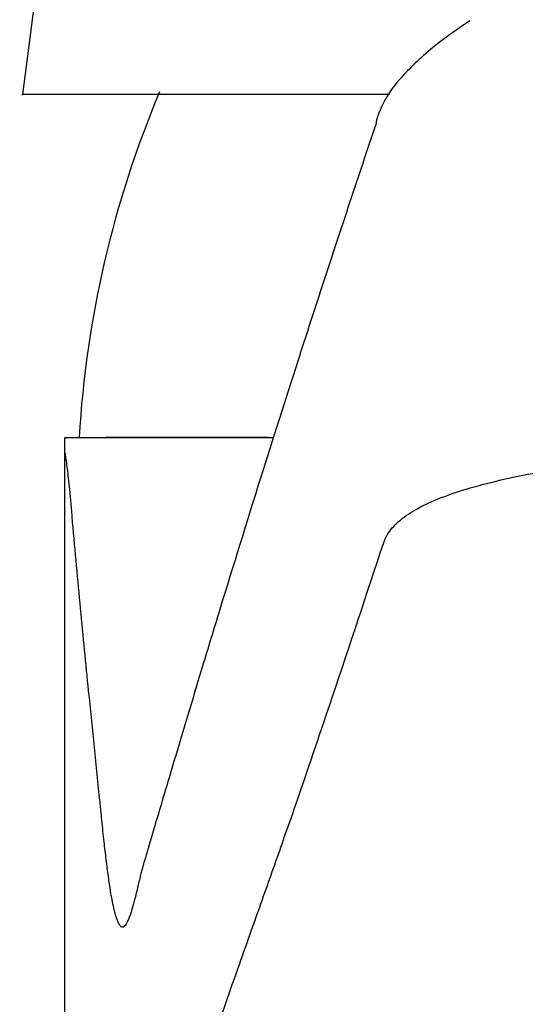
# Model space of a CAD drawing. Header units: millimetres. Extents: x 4059.12 to 4059.17, y 1760.431 to 1760.553.
# Tile 2 of 7: x 4059.12 to 4059.132, y 1760.479 to 1760.502. Entities that reach past the tile are written whole.
import ezdxf

# ---------------------------------------------------------------- set-up
doc = ezdxf.new("R2010")
doc.units = ezdxf.units.MM
doc.layers.add('SANINDUSA', color=3, linetype='Continuous')

msp = doc.modelspace()

# ---------------------------------------------------------------- linework, layer by layer
at = {"layer": 'SANINDUSA'}
for p, q in [((4059.121266, 1760.491775), (4059.121266, 1760.492119)), ((4059.121964, 1760.492119), (4059.122044, 1760.492119)), ((4059.126129, 1760.492119), (4059.122239, 1760.492119))]:
    msp.add_line(p, q, dxfattribs=at)
at = {"layer": 'SANINDUSA', "flags": 128}
msp.add_lwpolyline([(4059.123273, 1760.523787), (4059.121875, 1760.512908), (4059.120256, 1760.500319)], dxfattribs=at)
at = {"layer": 'SANINDUSA'}
msp.add_arc((4059.146565, 1760.490672), 0.025, 157.1501, 176.682, dxfattribs=at)
for points, knots in [([(4059.13094, 1760.502077), (4059.130721, 1760.50193), (4059.130114, 1760.501523), (4059.129432, 1760.500883), (4059.128981, 1760.500377), (4059.128754, 1760.499851), (4059.128729, 1760.499775), (4059.128693, 1760.499605)], [0, 0, 0, 0, 0.191424, 0.529731, 0.842815, 0.972807, 1, 1, 1, 1]), ([(4059.12361, 1760.500319), (4059.1231, 1760.500319), (4059.12208, 1760.500319), (4059.121038, 1760.500319), (4059.120433, 1760.500319), (4059.120185, 1760.500319), (4059.120257, 1760.500319), (4059.120257, 1760.500319)], [0, 0, 0, 0, 0.249751, 0.499497, 0.74927, 0.999011, 1, 1, 1, 1]), ([(4059.129022, 1760.500319), (4059.128534, 1760.500319), (4059.127211, 1760.500319), (4059.125361, 1760.500319), (4059.124194, 1760.500319), (4059.12361, 1760.500319)], [0, 0, 0, 0, 0.22646, 0.6132, 1, 1, 1, 1]), ([(4059.128693, 1760.499605), (4059.128589, 1760.499295), (4059.128381, 1760.498675), (4059.128069, 1760.497736), (4059.127757, 1760.496792), (4059.127446, 1760.495845), (4059.127137, 1760.494896), (4059.126635, 1760.493344), (4059.12591, 1760.491062), (4059.125149, 1760.488608), (4059.124518, 1760.486533), (4059.124123, 1760.48522), (4059.123796, 1760.484123), (4059.123578, 1760.483391), (4059.123405, 1760.482808), (4059.123277, 1760.482373), (4059.123191, 1760.482081), (4059.12314, 1760.481911), (4059.123109, 1760.481799), (4059.123082, 1760.481693), (4059.123052, 1760.48157), (4059.123018, 1760.481424), (4059.122981, 1760.481265), (4059.122943, 1760.481112), (4059.122877, 1760.480857), (4059.122791, 1760.480594), (4059.122711, 1760.480449), (4059.122663, 1760.480417), (4059.122637, 1760.480407), (4059.122605, 1760.480421), (4059.122566, 1760.480471), (4059.122511, 1760.480592), (4059.122456, 1760.480766), (4059.122404, 1760.481005), (4059.122368, 1760.4812), (4059.12233, 1760.481446), (4059.122286, 1760.481756), (4059.122243, 1760.482106), (4059.122208, 1760.482401), (4059.122182, 1760.482638), (4059.122156, 1760.482893), (4059.122128, 1760.483183), (4059.122086, 1760.483597), (4059.12203, 1760.484143), (4059.121942, 1760.484995), (4059.121811, 1760.486276), (4059.121639, 1760.488021), (4059.121513, 1760.489399), (4059.12145, 1760.490091)], [0, 0, 0, 0, 0.0415398, 0.0830457, 0.1244351, 0.1656359, 0.20658, 0.2472013, 0.3649141, 0.4944545, 0.5505601, 0.6181043, 0.6538321, 0.6832955, 0.7067055, 0.7242018, 0.7358713, 0.741763, 0.7450196, 0.7486882, 0.75277, 0.7572663, 0.7623199, 0.7678726, 0.772776, 0.7894192, 0.8038307, 0.8069503, 0.8101345, 0.8151091, 0.8211791, 0.8278105, 0.8401962, 0.847181, 0.8529727, 0.8577319, 0.8664852, 0.8748654, 0.8787264, 0.8831119, 0.8873999, 0.8913704, 0.8969532, 0.9073278, 0.9179245, 0.9382192, 0.9689893, 1, 1, 1, 1]), ([(4059.121271, 1760.492119), (4059.121296, 1760.492119), (4059.121346, 1760.492119), (4059.121431, 1760.492119), (4059.121522, 1760.492119), (4059.121621, 1760.492119), (4059.121727, 1760.492119), (4059.12184, 1760.492119), (4059.121923, 1760.492119), (4059.121964, 1760.492119)], [0, 0, 0, 0, 0.154878, 0.305665, 0.452408, 0.595156, 0.733964, 0.86889, 1, 1, 1, 1]), ([(4059.122044, 1760.492119), (4059.122469, 1760.492119), (4059.123319, 1760.492119), (4059.12481, 1760.492119), (4059.125947, 1760.492119), (4059.126242, 1760.492119)], [0, 0, 0, 0, 0.425527, 0.851095, 1, 1, 1, 1]), ([(4059.128876, 1760.489586), (4059.128885, 1760.489614), (4059.128895, 1760.489643), (4059.12892, 1760.4897), (4059.12896, 1760.489783), (4059.129014, 1760.489864), (4059.129139, 1760.490021), (4059.129245, 1760.490121), (4059.129503, 1760.490312), (4059.129654, 1760.490403), (4059.130004, 1760.490578), (4059.130203, 1760.490662), (4059.13086, 1760.4909), (4059.131379, 1760.491041), (4059.132276, 1760.491233), (4059.132595, 1760.491293), (4059.133275, 1760.491407), (4059.133633, 1760.491461), (4059.134748, 1760.491611), (4059.135551, 1760.491696), (4059.136844, 1760.491806), (4059.137293, 1760.491839), (4059.138208, 1760.491899), (4059.138674, 1760.491925), (4059.140092, 1760.491993), (4059.141068, 1760.492025), (4059.142577, 1760.492053), (4059.143086, 1760.492058), (4059.144097, 1760.492063), (4059.144602, 1760.492061), (4059.145107, 1760.492057)], [0, 0, 0, 0, 0.015625, 0.015625, 0.03125, 0.0625, 0.0625, 0.125, 0.125, 0.1875, 0.1875, 0.25, 0.25, 0.375, 0.375, 0.4375, 0.4375, 0.5, 0.5, 0.625, 0.625, 0.6875, 0.6875, 0.75, 0.75, 0.875, 0.875, 0.9375, 0.9375, 1, 1, 1, 1]), ([(4059.121264, 1760.431119), (4059.121261, 1760.436176), (4059.121259, 1760.441231), (4059.121257, 1760.451342), (4059.121256, 1760.456397), (4059.121258, 1760.47156), (4059.121261, 1760.481668), (4059.121266, 1760.491775)], [0, 0, 0, 0, 0.25, 0.25, 0.5, 0.5, 1, 1, 1, 1]), ([(4059.12145, 1760.490091), (4059.121441, 1760.490216), (4059.121422, 1760.490458), (4059.121392, 1760.490789), (4059.121362, 1760.491073), (4059.121335, 1760.49131), (4059.12131, 1760.491505), (4059.121288, 1760.49166), (4059.121273, 1760.491739), (4059.121266, 1760.491775)], [0, 0, 0, 0, 0.20671, 0.398459, 0.559024, 0.699175, 0.819148, 0.919262, 1, 1, 1, 1]), ([(4059.125985, 1760.481075), (4059.126142, 1760.481518), (4059.127115, 1760.484255), (4059.128073, 1760.487155), (4059.128876, 1760.489586)], [0, 0, 0, 0, 0.161616, 1, 1, 1, 1]), ([(4059.121447, 1760.433841), (4059.121523, 1760.436119), (4059.121674, 1760.440683), (4059.121895, 1760.447547), (4059.122149, 1760.454181), (4059.122437, 1760.459826), (4059.122755, 1760.464369), (4059.123077, 1760.468002), (4059.12342, 1760.47102), (4059.123843, 1760.473904), (4059.124493, 1760.476883), (4059.12524, 1760.478963), (4059.125789, 1760.48052), (4059.125985, 1760.481075)], [0, 0, 0, 0, 0.091625, 0.183489, 0.27482, 0.365715, 0.434242, 0.502988, 0.571517, 0.633924, 0.732357, 0.904408, 1, 1, 1, 1])]:
    msp.add_open_spline(points, degree=3, knots=knots, dxfattribs=at)

doc.saveas('drawing.dxf')
